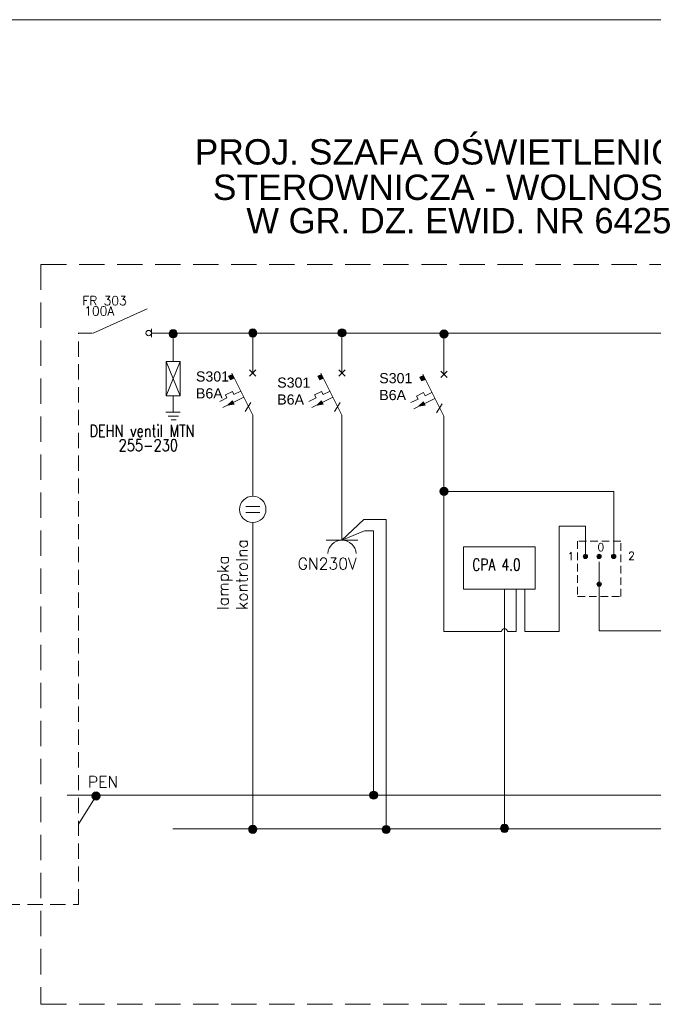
# Model space of a CAD drawing. Header units: metres. Extents: x 7168 to 12828, y 1523 to 3619.
# Tile 59 of 133: x 10637 to 10762, y 2143 to 2337. Entities that reach past the tile are written whole.
import ezdxf

# ---------------------------------------------------------------- set-up
doc = ezdxf.new("R2010")
doc.units = ezdxf.units.M
for name, pattern in [('DASHED2', [0.375, 0.25, -0.125]), ('DASHEDX2', [1.5, 1, -0.5]), ('DGN Style 3', [2.649063, 1.892188, -0.756875])]:
    doc.linetypes.add(name, pattern=pattern)
for name, color, linetype, lineweight in [('219-Linia granicy', 7, 'Continuous', 0), ('SCHEMATY1', 7, 'Continuous', 20), ('w0', 7, 'Continuous', 20), ('WYM', 1, 'Continuous', 20)]:
    doc.layers.add(name, color=color, linetype=linetype, lineweight=lineweight)
doc.layers.add('82b-ramka niewidoczna', color=54, linetype='DGN Style 3', lineweight=30, plot=False)
for name, color, linetype in [('PRE_opis', 1, 'Continuous'), ('PRE_schematy', 7, 'Continuous'), ('schemat', 7, 'Continuous')]:
    doc.layers.add(name, color=color, linetype=linetype)
doc.styles.add('BMT_METERS_090126_AS_01_RZUT PARTERU$0$OZONE_DIM', font='simplex.shx', dxfattribs={"width": 0.75})
doc.styles.add('PPE', font='romans.shx', dxfattribs={"height": 0.9})
doc.styles.get("Standard").update_dxf_attribs({"font": 'arial.ttf'})
doc.styles.add('styl mein', font='simplex.shx', dxfattribs={"width": 0.8, "height": 18})

msp = doc.modelspace()

# ---------------------------------------------------------------- linework, layer by layer
at = {"color": 7, "linetype": 'Continuous', "lineweight": 15, "ltscale": 50}
for p, q in [((10667.499, 2275.708, 26518.011), (10667.496, 2270.058, 26518.011)), ((10668.881, 2270.057, 26518.011), (10666.099, 2263.323, 26518.011)), ((10666.103, 2270.059, 26518.011), (10668.877, 2263.322, 26518.011)), ((10667.488, 2263.323, 26518.011), (10667.486, 2260.082, 26518.011)), ((10668.859, 2260.081, 26518.011), (10666.07, 2260.083, 26518.011)), ((10667.486, 2260.082, 26518.011), (10668.859, 2260.081, 26518.011)), ((10666.528, 2259.299, 26518.011), (10668.54, 2259.297, 26518.011)), ((10667.132, 2258.568, 26518.011), (10668.092, 2258.568, 26518.011))]:
    msp.add_line(p, q, dxfattribs=at)
at = {"color": 7, "lineweight": 15}
for p, q in [((10683.198, 2267.805, 26518.011), (10683.198, 2270.916, 26518.011)), ((10700.792, 2267.805, 26518.011), (10700.792, 2270.916, 26518.011)), ((10720.897, 2267.572, 26518.011), (10720.897, 2270.682, 26518.011)), ((10679.047, 2267.808, 26518.011), (10683.195, 2259.514, 26518.011)), ((10682.576, 2268.427, 26518.011), (10683.82, 2267.183, 26518.011)), ((10683.82, 2268.427, 26518.011), (10682.576, 2267.183, 26518.011)), ((10696.641, 2267.808, 26518.011), (10700.788, 2259.514, 26518.011)), ((10700.17, 2268.427, 26518.011), (10701.414, 2267.183, 26518.011)), ((10701.414, 2268.427, 26518.011), (10700.17, 2267.183, 26518.011)), ((10720.275, 2268.194, 26518.011), (10721.519, 2266.95, 26518.011)), ((10721.519, 2268.194, 26518.011), (10720.275, 2266.95, 26518.011)), ((10679.179, 2267.539, 26518.011), (10678.444, 2267.208, 26518.011)), ((10678.444, 2267.208, 26518.011), (10678.801, 2266.476, 26518.011)), ((10678.801, 2266.476, 26518.011), (10679.54, 2266.797, 26518.011)), ((10696.772, 2267.539, 26518.011), (10696.038, 2267.208, 26518.011)), ((10696.038, 2267.208, 26518.011), (10696.394, 2266.476, 26518.011)), ((10696.394, 2266.476, 26518.011), (10697.134, 2266.797, 26518.011)), ((10716.878, 2267.305, 26518.011), (10716.144, 2266.974, 26518.011)), ((10716.144, 2266.974, 26518.011), (10716.5, 2266.243, 26518.011)), ((10716.5, 2266.243, 26518.011), (10717.239, 2266.563, 26518.011)), ((10716.747, 2267.575, 26518.011), (10720.894, 2259.28, 26518.011)), ((10679.174, 2264.175, 26518.011), (10677.808, 2263.509, 26518.011)), ((10679.469, 2263.571, 26518.011), (10679.174, 2264.175, 26518.011)), ((10680.834, 2264.235, 26518.011), (10679.469, 2263.571, 26518.011)), ((10696.768, 2264.175, 26518.011), (10695.401, 2263.509, 26518.011)), ((10697.062, 2263.571, 26518.011), (10696.768, 2264.175, 26518.011)), ((10698.428, 2264.235, 26518.011), (10697.062, 2263.571, 26518.011)), ((10716.874, 2263.942, 26518.011), (10715.507, 2263.276, 26518.011)), ((10717.168, 2263.337, 26518.011), (10716.874, 2263.942, 26518.011)), ((10718.533, 2264.002, 26518.011), (10717.168, 2263.337, 26518.011)), ((10678.102, 2262.905, 26518.011), (10676.689, 2262.217, 26518.011)), ((10681.42, 2263.032, 26518.011), (10677.275, 2261.013, 26518.011)), ((10678.102, 2262.905, 26518.011), (10677.808, 2263.509, 26518.011)), ((10679.189, 2262.349, 26518.011), (10678.274, 2261.5, 26518.011)), ((10679.507, 2261.696, 26518.011), (10679.189, 2262.349, 26518.011)), ((10695.696, 2262.905, 26518.011), (10694.283, 2262.217, 26518.011)), ((10699.014, 2263.032, 26518.011), (10694.869, 2261.013, 26518.011)), ((10695.696, 2262.905, 26518.011), (10695.401, 2263.509, 26518.011)), ((10696.782, 2262.349, 26518.011), (10695.868, 2261.5, 26518.011)), ((10697.1, 2261.696, 26518.011), (10696.782, 2262.349, 26518.011)), ((10715.801, 2262.671, 26518.011), (10714.388, 2261.983, 26518.011)), ((10719.119, 2262.798, 26518.011), (10714.974, 2260.78, 26518.011)), ((10715.801, 2262.671, 26518.011), (10715.507, 2263.276, 26518.011)), ((10716.888, 2262.115, 26518.011), (10715.973, 2261.266, 26518.011)), ((10717.206, 2261.463, 26518.011), (10716.888, 2262.115, 26518.011)), ((10678.274, 2261.5, 26518.011), (10679.507, 2261.696, 26518.011)), ((10695.868, 2261.5, 26518.011), (10697.1, 2261.696, 26518.011)), ((10715.973, 2261.266, 26518.011), (10717.206, 2261.463, 26518.011)), ((10683.195, 2259.514, 26518.011), (10683.195, 2253.293, 26518.011)), ((10700.788, 2259.514, 26518.011), (10700.788, 2253.293, 26518.011)), ((10720.894, 2259.28, 26518.011), (10720.894, 2253.06, 26518.011)), ((10720.894, 2244.473, 26518.011), (10720.894, 2253.06, 26518.011)), ((10681.853, 2241.524, 26518.011), (10684.563, 2241.524, 26518.011)), ((10681.853, 2241.524, 26518.011), (10684.563, 2241.524, 26518.011)), ((10681.853, 2240.34, 26518.011), (10684.563, 2240.34, 26518.011)), ((10681.853, 2240.34, 26518.011), (10684.563, 2240.34, 26518.011)), ((10751.503, 2226.209, 26518.011), (10751.503, 2230.593, 26518.011)), ((10751.503, 2226.209, 26518.011), (10751.503, 2230.593, 26518.011))]:
    msp.add_line(p, q, dxfattribs=at)
at = {"color": 7, "linetype": 'Continuous', "lineweight": 15}
for p, q in [((10682.817, 2261.994, 26518.011), (10681.728, 2260.23, 26518.011)), ((10700.41, 2261.994, 26518.011), (10699.321, 2260.23, 26518.011)), ((10720.516, 2261.761, 26518.011), (10719.427, 2259.996, 26518.011))]:
    msp.add_line(p, q, dxfattribs=at)
at = {"color": 7, "lineweight": 15, "ltscale": 20}
for p, q in [((10720.894, 2216.834, 26518.011), (10720.894, 2244.473, 26518.011)), ((10720.894, 2244.473, 26518.011), (10754.366, 2244.473, 26518.011)), ((10748.785, 2231.652, 26518.011), (10748.785, 2237.627, 26518.011)), ((10735.121, 2225.17, 26518.011), (10735.121, 2216.834, 26518.011)), ((10736.824, 2225.17, 26518.011), (10736.824, 2216.822, 26518.011)), ((10732.266, 2216.834, 26518.011), (10720.894, 2216.834, 26518.011)), ((10735.121, 2216.834, 26518.011), (10733.417, 2216.834, 26518.011)), ((10736.824, 2216.822, 26518.011), (10743.649, 2216.822, 26518.011))]:
    msp.add_line(p, q, dxfattribs=at)
at = {"color": 7, "linetype": 'DASHEDX2', "lineweight": 15, "ltscale": 1.5}
for p, q in [((10755.752, 2234.675, 26518.011), (10747.254, 2234.675, 26518.011)), ((10747.254, 2234.675, 26518.011), (10747.254, 2223.773, 26518.011)), ((10755.752, 2234.675, 26518.011), (10747.254, 2234.675, 26518.011)), ((10747.254, 2234.675, 26518.011), (10747.254, 2223.773, 26518.011)), ((10755.752, 2223.773, 26518.011), (10755.752, 2234.675, 26518.011)), ((10755.752, 2223.773, 26518.011), (10755.752, 2234.675, 26518.011)), ((10747.254, 2223.773, 26518.011), (10755.752, 2223.773, 26518.011)), ((10747.254, 2223.773, 26518.011), (10755.752, 2223.773, 26518.011))]:
    msp.add_line(p, q, dxfattribs=at)
at = {"color": 7, "linetype": 'Continuous', "lineweight": 15, "ltscale": 50, "elevation": 26518.011}
msp.add_lwpolyline([(10666.103, 2270.059), (10668.881, 2270.057), (10668.877, 2263.322), (10666.099, 2263.323)], close=True, dxfattribs=at)
at = {"color": 7, "lineweight": 15}
msp.add_circle((10683.195, 2240.932, 26518.011), 2.608, dxfattribs=at)
msp.add_circle((10683.195, 2240.932, 26518.011), 2.608, dxfattribs=at)
for points in [[(10678.801, 2266.476, 26518.011), (10678.444, 2267.208, 26518.011), (10678.801, 2267.368, 26518.011)], [(10679.179, 2266.64, 26518.011), (10678.801, 2267.368, 26518.011), (10679.179, 2267.539, 26518.011)], [(10678.801, 2266.476, 26518.011), (10678.801, 2267.368, 26518.011), (10679.179, 2266.64, 26518.011)], [(10679.179, 2266.64, 26518.011), (10679.179, 2267.539, 26518.011), (10679.54, 2266.797, 26518.011)], [(10696.394, 2266.476, 26518.011), (10696.038, 2267.208, 26518.011), (10696.394, 2267.368, 26518.011)], [(10696.772, 2266.64, 26518.011), (10696.394, 2267.368, 26518.011), (10696.772, 2267.539, 26518.011)], [(10696.394, 2266.476, 26518.011), (10696.394, 2267.368, 26518.011), (10696.772, 2266.64, 26518.011)], [(10696.772, 2266.64, 26518.011), (10696.772, 2267.539, 26518.011), (10697.134, 2266.797, 26518.011)], [(10716.5, 2266.243, 26518.011), (10716.144, 2266.974, 26518.011), (10716.5, 2267.135, 26518.011)], [(10716.878, 2266.407, 26518.011), (10716.5, 2267.135, 26518.011), (10716.878, 2267.305, 26518.011)], [(10716.5, 2266.243, 26518.011), (10716.5, 2267.135, 26518.011), (10716.878, 2266.407, 26518.011)], [(10716.878, 2266.407, 26518.011), (10716.878, 2267.305, 26518.011), (10717.239, 2266.563, 26518.011)], [(10679.189, 2261.646, 26518.011), (10678.274, 2261.5, 26518.011), (10679.189, 2262.349, 26518.011)], [(10679.189, 2261.646, 26518.011), (10679.189, 2262.349, 26518.011), (10679.507, 2261.696, 26518.011)], [(10696.782, 2261.646, 26518.011), (10695.868, 2261.5, 26518.011), (10696.782, 2262.349, 26518.011)], [(10696.782, 2261.646, 26518.011), (10696.782, 2262.349, 26518.011), (10697.1, 2261.696, 26518.011)], [(10716.888, 2261.412, 26518.011), (10715.973, 2261.266, 26518.011), (10716.888, 2262.115, 26518.011)], [(10716.888, 2261.412, 26518.011), (10716.888, 2262.115, 26518.011), (10717.206, 2261.463, 26518.011)]]:
    msp.add_solid(points, dxfattribs=at)
at = {"layer": '219-Linia granicy', "color": 7, "linetype": 'DASHEDX2', "lineweight": 15, "ltscale": 3}
for p in [(10602.767, 2163.03, 26518.011), (10648.859, 2163.03, 26518.011)]:
    msp.add_line(p, (10648.859, 2163.03, 26518.011), dxfattribs=at)
at = {"layer": '219-Linia granicy', "color": 7, "linetype": 'DASHEDX2', "lineweight": 15, "ltscale": 3, "elevation": 26518.011}
msp.add_lwpolyline([(10648.859, 2163.03), (10648.859, 2275.719)], dxfattribs=at)
at = {"layer": '82b-ramka niewidoczna', "color": 6, "linetype": 'Continuous', "lineweight": 15}
msp.add_line((10452.821, 2337.487), (10872.821, 2337.487), dxfattribs=at)
at = {"layer": 'PRE_schematy', "color": 7, "linetype": 'DASHED2', "lineweight": 15, "ltscale": 20}
for p, q in [((10641.437, 2289.244, 26518.011), (10849.021, 2289.244, 26518.011)), ((10641.437, 2289.244, 26518.011), (10641.437, 2143.334, 26518.011)), ((10641.436, 2143.334, 26518.011), (10849.022, 2143.334, 26518.011))]:
    msp.add_line(p, q, dxfattribs=at)
at = {"layer": 'PRE_schematy', "color": 7, "lineweight": 15}
for p, q in [((10651.705, 2275.701, 26518.011), (10662.369, 2280.503, 26518.011)), ((10663.197, 2276.531, 26518.011), (10663.197, 2274.872, 26518.011)), ((10668.342, 2275.701, 26518.011), (10663.197, 2275.701, 26518.011)), ((10667.462, 2275.706, 26518.011), (10787.448, 2275.706, 26518.011)), ((10700.792, 2270.916, 26518.011), (10700.792, 2275.735, 26518.011)), ((10700.792, 2270.916, 26518.011), (10700.792, 2275.735, 26518.011)), ((10720.897, 2270.682, 26518.011), (10720.897, 2275.443, 26518.011)), ((10720.897, 2270.682, 26518.011), (10720.897, 2275.443, 26518.011)), ((10683.195, 2243.54, 26518.011), (10683.195, 2259.514, 26518.011)), ((10683.195, 2243.54, 26518.011), (10683.195, 2259.514, 26518.011)), ((10700.788, 2253.293, 26518.011), (10700.788, 2234.842, 26518.011)), ((10700.788, 2253.293, 26518.011), (10700.788, 2234.842, 26518.011)), ((10754.366, 2234.039, 26518.011), (10754.366, 2244.473, 26518.011)), ((10754.366, 2234.039, 26518.011), (10754.366, 2244.473, 26518.011)), ((10683.195, 2238.324, 26518.011), (10683.195, 2177.833, 26518.011)), ((10683.195, 2238.324, 26518.011), (10683.195, 2177.833, 26518.011)), ((10754.366, 2231.652, 26518.011), (10754.366, 2234.039, 26518.011)), ((10754.366, 2231.652, 26518.011), (10754.366, 2234.039, 26518.011)), ((10751.503, 2226.209, 26518.011), (10751.503, 2223.823, 26518.011)), ((10751.503, 2226.209, 26518.011), (10751.503, 2223.823, 26518.011)), ((10652.285, 2184.424, 28864.592), (10648.831, 2178.888, 28864.592)), ((10652.285, 2184.424, 28864.592), (10648.831, 2178.888, 28864.592))]:
    msp.add_line(p, q, dxfattribs=at)
for centre, radius in [((10662.668, 2275.701, 26518.011), 0.529), ((10667.499, 2275.558, 26518.011), 0.805), ((10667.499, 2275.558, 26518.011), 0.805), ((10683.198, 2275.706, 26518.011), 0.805), ((10683.198, 2275.706, 26518.011), 0.805), ((10700.792, 2275.735, 26518.011), 0.805), ((10700.792, 2275.735, 26518.011), 0.805), ((10720.897, 2275.501, 26518.011), 0.805), ((10720.897, 2275.501, 26518.011), 0.805), ((10720.894, 2244.473, 26518.011), 0.805), ((10720.894, 2244.473, 26518.011), 0.805), ((10652.285, 2184.424, 28864.592), 0.805), ((10652.285, 2184.424, 28864.592), 0.805), ((10707.03, 2184.577, 26518.011), 0.805), ((10707.03, 2184.577, 26518.011), 0.805), ((10683.195, 2177.833, 26518.011), 0.805), ((10683.195, 2177.833, 26518.011), 0.805), ((10709.5, 2177.809, 26518.011), 0.805), ((10709.5, 2177.809, 26518.011), 0.805), ((10732.841, 2178.042, 26518.011), 0.805), ((10732.841, 2178.042, 26518.011), 0.805)]:
    msp.add_circle(centre, radius, dxfattribs=at)
for points in [[(10666.93, 2274.989, 26518.011), (10666.694, 2275.558, 26518.011), (10666.93, 2276.127, 26518.011)], [(10666.93, 2274.989, 26518.011), (10666.694, 2275.558, 26518.011), (10666.93, 2276.127, 26518.011)], [(10667.499, 2274.753, 26518.011), (10666.93, 2276.127, 26518.011), (10667.499, 2276.363, 26518.011)], [(10667.499, 2274.753, 26518.011), (10666.93, 2276.127, 26518.011), (10667.499, 2276.363, 26518.011)], [(10666.93, 2274.989, 26518.011), (10666.93, 2276.127, 26518.011), (10667.499, 2274.753, 26518.011)], [(10666.93, 2274.989, 26518.011), (10666.93, 2276.127, 26518.011), (10667.499, 2274.753, 26518.011)], [(10667.499, 2274.753, 26518.011), (10667.499, 2276.363, 26518.011), (10668.069, 2274.989, 26518.011)], [(10668.069, 2274.989, 26518.011), (10667.499, 2276.363, 26518.011), (10668.069, 2276.127, 26518.011)], [(10667.499, 2274.753, 26518.011), (10667.499, 2276.363, 26518.011), (10668.069, 2274.989, 26518.011)], [(10668.069, 2274.989, 26518.011), (10667.499, 2276.363, 26518.011), (10668.069, 2276.127, 26518.011)], [(10668.069, 2274.989, 26518.011), (10668.069, 2276.127, 26518.011), (10668.305, 2275.558, 26518.011)], [(10668.069, 2274.989, 26518.011), (10668.069, 2276.127, 26518.011), (10668.305, 2275.558, 26518.011)], [(10682.629, 2275.136, 26518.011), (10682.393, 2275.706, 26518.011), (10682.629, 2276.275, 26518.011)], [(10682.629, 2275.136, 26518.011), (10682.393, 2275.706, 26518.011), (10682.629, 2276.275, 26518.011)], [(10683.198, 2274.9, 26518.011), (10682.629, 2276.275, 26518.011), (10683.198, 2276.511, 26518.011)], [(10683.198, 2274.9, 26518.011), (10682.629, 2276.275, 26518.011), (10683.198, 2276.511, 26518.011)], [(10682.629, 2275.136, 26518.011), (10682.629, 2276.275, 26518.011), (10683.198, 2274.9, 26518.011)], [(10682.629, 2275.136, 26518.011), (10682.629, 2276.275, 26518.011), (10683.198, 2274.9, 26518.011)], [(10683.198, 2274.9, 26518.011), (10683.198, 2276.511, 26518.011), (10683.768, 2275.136, 26518.011)], [(10683.768, 2275.136, 26518.011), (10683.198, 2276.511, 26518.011), (10683.768, 2276.275, 26518.011)], [(10683.198, 2274.9, 26518.011), (10683.198, 2276.511, 26518.011), (10683.768, 2275.136, 26518.011)], [(10683.768, 2275.136, 26518.011), (10683.198, 2276.511, 26518.011), (10683.768, 2276.275, 26518.011)], [(10683.768, 2275.136, 26518.011), (10683.768, 2276.275, 26518.011), (10684.003, 2275.706, 26518.011)], [(10683.768, 2275.136, 26518.011), (10683.768, 2276.275, 26518.011), (10684.003, 2275.706, 26518.011)], [(10700.222, 2275.166, 26518.011), (10699.986, 2275.735, 26518.011), (10700.222, 2276.304, 26518.011)], [(10700.222, 2275.166, 26518.011), (10699.986, 2275.735, 26518.011), (10700.222, 2276.304, 26518.011)], [(10700.792, 2274.93, 26518.011), (10700.222, 2276.304, 26518.011), (10700.792, 2276.54, 26518.011)], [(10700.792, 2274.93, 26518.011), (10700.222, 2276.304, 26518.011), (10700.792, 2276.54, 26518.011)], [(10700.222, 2275.166, 26518.011), (10700.222, 2276.304, 26518.011), (10700.792, 2274.93, 26518.011)], [(10700.222, 2275.166, 26518.011), (10700.222, 2276.304, 26518.011), (10700.792, 2274.93, 26518.011)], [(10700.792, 2274.93, 26518.011), (10700.792, 2276.54, 26518.011), (10701.361, 2275.166, 26518.011)], [(10701.361, 2275.166, 26518.011), (10700.792, 2276.54, 26518.011), (10701.361, 2276.304, 26518.011)], [(10700.792, 2274.93, 26518.011), (10700.792, 2276.54, 26518.011), (10701.361, 2275.166, 26518.011)], [(10701.361, 2275.166, 26518.011), (10700.792, 2276.54, 26518.011), (10701.361, 2276.304, 26518.011)], [(10701.361, 2275.166, 26518.011), (10701.361, 2276.304, 26518.011), (10701.597, 2275.735, 26518.011)], [(10701.361, 2275.166, 26518.011), (10701.361, 2276.304, 26518.011), (10701.597, 2275.735, 26518.011)], [(10720.328, 2274.932, 26518.011), (10720.092, 2275.501, 26518.011), (10720.328, 2276.071, 26518.011)], [(10720.328, 2274.932, 26518.011), (10720.092, 2275.501, 26518.011), (10720.328, 2276.071, 26518.011)], [(10720.897, 2274.696, 26518.011), (10720.328, 2276.071, 26518.011), (10720.897, 2276.307, 26518.011)], [(10720.897, 2274.696, 26518.011), (10720.328, 2276.071, 26518.011), (10720.897, 2276.307, 26518.011)], [(10720.328, 2274.932, 26518.011), (10720.328, 2276.071, 26518.011), (10720.897, 2274.696, 26518.011)], [(10720.328, 2274.932, 26518.011), (10720.328, 2276.071, 26518.011), (10720.897, 2274.696, 26518.011)], [(10720.897, 2274.696, 26518.011), (10720.897, 2276.307, 26518.011), (10721.467, 2274.932, 26518.011)], [(10721.467, 2274.932, 26518.011), (10720.897, 2276.307, 26518.011), (10721.467, 2276.071, 26518.011)], [(10720.897, 2274.696, 26518.011), (10720.897, 2276.307, 26518.011), (10721.467, 2274.932, 26518.011)], [(10721.467, 2274.932, 26518.011), (10720.897, 2276.307, 26518.011), (10721.467, 2276.071, 26518.011)], [(10721.467, 2274.932, 26518.011), (10721.467, 2276.071, 26518.011), (10721.702, 2275.501, 26518.011)], [(10721.467, 2274.932, 26518.011), (10721.467, 2276.071, 26518.011), (10721.702, 2275.501, 26518.011)], [(10720.324, 2243.904, 26518.011), (10720.089, 2244.473, 26518.011), (10720.324, 2245.043, 26518.011)], [(10720.324, 2243.904, 26518.011), (10720.089, 2244.473, 26518.011), (10720.324, 2245.043, 26518.011)], [(10720.894, 2243.668, 26518.011), (10720.324, 2245.043, 26518.011), (10720.894, 2245.279, 26518.011)], [(10720.894, 2243.668, 26518.011), (10720.324, 2245.043, 26518.011), (10720.894, 2245.279, 26518.011)], [(10720.324, 2243.904, 26518.011), (10720.324, 2245.043, 26518.011), (10720.894, 2243.668, 26518.011)], [(10720.324, 2243.904, 26518.011), (10720.324, 2245.043, 26518.011), (10720.894, 2243.668, 26518.011)], [(10720.894, 2243.668, 26518.011), (10720.894, 2245.279, 26518.011), (10721.463, 2243.904, 26518.011)], [(10721.463, 2243.904, 26518.011), (10720.894, 2245.279, 26518.011), (10721.463, 2245.043, 26518.011)], [(10720.894, 2243.668, 26518.011), (10720.894, 2245.279, 26518.011), (10721.463, 2243.904, 26518.011)], [(10721.463, 2243.904, 26518.011), (10720.894, 2245.279, 26518.011), (10721.463, 2245.043, 26518.011)], [(10721.463, 2243.904, 26518.011), (10721.463, 2245.043, 26518.011), (10721.699, 2244.473, 26518.011)], [(10721.463, 2243.904, 26518.011), (10721.463, 2245.043, 26518.011), (10721.699, 2244.473, 26518.011)], [(10651.681, 2183.854, 28668.499), (10651.446, 2184.424, 28668.499), (10651.681, 2184.993, 28668.499)], [(10651.681, 2183.854, 28668.499), (10651.446, 2184.424, 28668.499), (10651.681, 2184.993, 28668.499)], [(10652.285, 2183.618, 28864.592), (10651.715, 2184.993, 28864.592), (10652.285, 2185.229, 28864.592)], [(10652.285, 2183.618, 28864.592), (10651.715, 2184.993, 28864.592), (10652.285, 2185.229, 28864.592)], [(10651.715, 2183.854, 28864.592), (10651.715, 2184.993, 28864.592), (10652.285, 2183.618, 28864.592)], [(10651.715, 2183.854, 28864.592), (10651.715, 2184.993, 28864.592), (10652.285, 2183.618, 28864.592)], [(10652.285, 2183.618, 28864.592), (10652.285, 2185.229, 28864.592), (10652.854, 2183.854, 28864.592)], [(10652.854, 2183.854, 28864.592), (10652.285, 2185.229, 28864.592), (10652.854, 2184.993, 28864.592)], [(10652.285, 2183.618, 28864.592), (10652.285, 2185.229, 28864.592), (10652.854, 2183.854, 28864.592)], [(10652.854, 2183.854, 28864.592), (10652.285, 2185.229, 28864.592), (10652.854, 2184.993, 28864.592)], [(10652.854, 2183.854, 28864.592), (10652.854, 2184.993, 28864.592), (10653.09, 2184.424, 28864.592)], [(10652.854, 2183.854, 28864.592), (10652.854, 2184.993, 28864.592), (10653.09, 2184.424, 28864.592)], [(10706.461, 2184.008, 26518.011), (10706.225, 2184.577, 26518.011), (10706.461, 2185.146, 26518.011)], [(10706.461, 2184.008, 26518.011), (10706.225, 2184.577, 26518.011), (10706.461, 2185.146, 26518.011)], [(10707.03, 2183.772, 26518.011), (10706.461, 2185.146, 26518.011), (10707.03, 2185.382, 26518.011)], [(10707.03, 2183.772, 26518.011), (10706.461, 2185.146, 26518.011), (10707.03, 2185.382, 26518.011)], [(10706.461, 2184.008, 26518.011), (10706.461, 2185.146, 26518.011), (10707.03, 2183.772, 26518.011)], [(10706.461, 2184.008, 26518.011), (10706.461, 2185.146, 26518.011), (10707.03, 2183.772, 26518.011)], [(10707.03, 2183.772, 26518.011), (10707.03, 2185.382, 26518.011), (10707.6, 2184.008, 26518.011)], [(10707.6, 2184.008, 26518.011), (10707.03, 2185.382, 26518.011), (10707.6, 2185.146, 26518.011)], [(10707.03, 2183.772, 26518.011), (10707.03, 2185.382, 26518.011), (10707.6, 2184.008, 26518.011)], [(10707.6, 2184.008, 26518.011), (10707.03, 2185.382, 26518.011), (10707.6, 2185.146, 26518.011)], [(10707.6, 2184.008, 26518.011), (10707.6, 2185.146, 26518.011), (10707.835, 2184.577, 26518.011)], [(10707.6, 2184.008, 26518.011), (10707.6, 2185.146, 26518.011), (10707.835, 2184.577, 26518.011)], [(10682.625, 2177.264, 26518.011), (10682.389, 2177.833, 26518.011), (10682.625, 2178.402, 26518.011)], [(10682.625, 2177.264, 26518.011), (10682.389, 2177.833, 26518.011), (10682.625, 2178.402, 26518.011)], [(10683.195, 2177.028, 26518.011), (10682.625, 2178.402, 26518.011), (10683.195, 2178.638, 26518.011)], [(10683.195, 2177.028, 26518.011), (10682.625, 2178.402, 26518.011), (10683.195, 2178.638, 26518.011)], [(10682.625, 2177.264, 26518.011), (10682.625, 2178.402, 26518.011), (10683.195, 2177.028, 26518.011)], [(10682.625, 2177.264, 26518.011), (10682.625, 2178.402, 26518.011), (10683.195, 2177.028, 26518.011)], [(10683.195, 2177.028, 26518.011), (10683.195, 2178.638, 26518.011), (10683.764, 2177.264, 26518.011)], [(10683.764, 2177.264, 26518.011), (10683.195, 2178.638, 26518.011), (10683.764, 2178.402, 26518.011)], [(10683.195, 2177.028, 26518.011), (10683.195, 2178.638, 26518.011), (10683.764, 2177.264, 26518.011)], [(10683.764, 2177.264, 26518.011), (10683.195, 2178.638, 26518.011), (10683.764, 2178.402, 26518.011)], [(10683.764, 2177.264, 26518.011), (10683.764, 2178.402, 26518.011), (10684, 2177.833, 26518.011)], [(10683.764, 2177.264, 26518.011), (10683.764, 2178.402, 26518.011), (10684, 2177.833, 26518.011)], [(10709.5, 2177.003, 26518.011), (10708.931, 2178.378, 26518.011), (10709.5, 2178.614, 26518.011)], [(10709.5, 2177.003, 26518.011), (10708.931, 2178.378, 26518.011), (10709.5, 2178.614, 26518.011)], [(10709.5, 2177.003, 26518.011), (10709.5, 2178.614, 26518.011), (10710.069, 2177.239, 26518.011)], [(10710.069, 2177.239, 26518.011), (10709.5, 2178.614, 26518.011), (10710.069, 2178.378, 26518.011)], [(10709.5, 2177.003, 26518.011), (10709.5, 2178.614, 26518.011), (10710.069, 2177.239, 26518.011)], [(10710.069, 2177.239, 26518.011), (10709.5, 2178.614, 26518.011), (10710.069, 2178.378, 26518.011)], [(10732.272, 2177.473, 26518.011), (10732.036, 2178.042, 26518.011), (10732.272, 2178.612, 26518.011)], [(10732.272, 2177.473, 26518.011), (10732.036, 2178.042, 26518.011), (10732.272, 2178.612, 26518.011)], [(10732.841, 2177.237, 26518.011), (10732.272, 2178.612, 26518.011), (10732.841, 2178.848, 26518.011)], [(10732.841, 2177.237, 26518.011), (10732.272, 2178.612, 26518.011), (10732.841, 2178.848, 26518.011)], [(10732.272, 2177.473, 26518.011), (10732.272, 2178.612, 26518.011), (10732.841, 2177.237, 26518.011)], [(10732.272, 2177.473, 26518.011), (10732.272, 2178.612, 26518.011), (10732.841, 2177.237, 26518.011)], [(10732.841, 2177.237, 26518.011), (10732.841, 2178.848, 26518.011), (10733.411, 2177.473, 26518.011)], [(10733.411, 2177.473, 26518.011), (10732.841, 2178.848, 26518.011), (10733.411, 2178.612, 26518.011)], [(10732.841, 2177.237, 26518.011), (10732.841, 2178.848, 26518.011), (10733.411, 2177.473, 26518.011)], [(10733.411, 2177.473, 26518.011), (10732.841, 2178.848, 26518.011), (10733.411, 2178.612, 26518.011)], [(10733.411, 2177.473, 26518.011), (10733.411, 2178.612, 26518.011), (10733.646, 2178.042, 26518.011)], [(10733.411, 2177.473, 26518.011), (10733.411, 2178.612, 26518.011), (10733.646, 2178.042, 26518.011)], [(10708.931, 2177.239, 26518.011), (10708.695, 2177.809, 26518.011), (10708.931, 2178.378, 26518.011)], [(10708.931, 2177.239, 26518.011), (10708.695, 2177.809, 26518.011), (10708.931, 2178.378, 26518.011)], [(10708.931, 2177.239, 26518.011), (10708.931, 2178.378, 26518.011), (10709.5, 2177.003, 26518.011)], [(10708.931, 2177.239, 26518.011), (10708.931, 2178.378, 26518.011), (10709.5, 2177.003, 26518.011)], [(10710.069, 2177.239, 26518.011), (10710.069, 2178.378, 26518.011), (10710.305, 2177.809, 26518.011)], [(10710.069, 2177.239, 26518.011), (10710.069, 2178.378, 26518.011), (10710.305, 2177.809, 26518.011)]]:
    msp.add_solid(points, dxfattribs=at)
at = {"layer": 'schemat', "color": 7, "lineweight": 15}
msp.add_line((10703.895, 2234.842, 26518.011), (10697.682, 2234.842, 26518.011), dxfattribs=at)
msp.add_line((10703.895, 2234.842, 26518.011), (10697.682, 2234.842, 26518.011), dxfattribs=at)
for centre in [(10748.785, 2231.652, 26518.011), (10748.785, 2231.652, 26518.011), (10751.484, 2231.652, 26518.011), (10751.484, 2231.652, 26518.011), (10754.366, 2231.652, 26518.011), (10754.366, 2231.652, 26518.011), (10751.503, 2226.209, 26518.011), (10751.503, 2226.209, 26518.011)]:
    msp.add_circle(centre, 0.431, dxfattribs=at)
msp.add_arc((10700.788, 2232.029, 26518.011), 2.813, 3.99956, 176.00044, dxfattribs=at)
msp.add_arc((10700.788, 2232.029, 26518.011), 2.813, 3.99956, 176.00044, dxfattribs=at)
for points in [[(10748.785, 2231.221, 26518.011), (10748.354, 2231.652, 26518.011), (10748.785, 2232.083, 26518.011)], [(10748.785, 2231.221, 26518.011), (10748.354, 2231.652, 26518.011), (10748.785, 2232.083, 26518.011)], [(10748.785, 2231.221, 26518.011), (10748.785, 2232.083, 26518.011), (10749.216, 2231.652, 26518.011)], [(10748.785, 2231.221, 26518.011), (10748.785, 2232.083, 26518.011), (10749.216, 2231.652, 26518.011)], [(10751.484, 2231.221, 26518.011), (10751.053, 2231.652, 26518.011), (10751.484, 2232.083, 26518.011)], [(10751.484, 2231.221, 26518.011), (10751.053, 2231.652, 26518.011), (10751.484, 2232.083, 26518.011)], [(10751.484, 2231.221, 26518.011), (10751.484, 2232.083, 26518.011), (10751.916, 2231.652, 26518.011)], [(10751.484, 2231.221, 26518.011), (10751.484, 2232.083, 26518.011), (10751.916, 2231.652, 26518.011)], [(10754.366, 2231.221, 26518.011), (10753.935, 2231.652, 26518.011), (10754.366, 2232.083, 26518.011)], [(10754.366, 2231.221, 26518.011), (10753.935, 2231.652, 26518.011), (10754.366, 2232.083, 26518.011)], [(10754.366, 2231.221, 26518.011), (10754.366, 2232.083, 26518.011), (10754.797, 2231.652, 26518.011)], [(10754.366, 2231.221, 26518.011), (10754.366, 2232.083, 26518.011), (10754.797, 2231.652, 26518.011)], [(10751.503, 2225.778, 26518.011), (10751.072, 2226.209, 26518.011), (10751.503, 2226.64, 26518.011)], [(10751.503, 2225.778, 26518.011), (10751.072, 2226.209, 26518.011), (10751.503, 2226.64, 26518.011)], [(10751.503, 2225.778, 26518.011), (10751.503, 2226.64, 26518.011), (10751.934, 2226.209, 26518.011)], [(10751.503, 2225.778, 26518.011), (10751.503, 2226.64, 26518.011), (10751.934, 2226.209, 26518.011)]]:
    msp.add_solid(points, dxfattribs=at)
at = {"layer": 'w0', "color": 7, "lineweight": 15}
for p, q in [((10651.617, 2275.706, 26518.011), (10648.85, 2275.705, 27092.377)), ((10646.593, 2184.557, 28685.98), (10846.789, 2184.557, 26518.011)), ((10667.42, 2177.928, 26518.011), (10842.703, 2177.928, 26518.011))]:
    msp.add_line(p, q, dxfattribs=at)
at = {"layer": 'w0', "color": 7, "lineweight": 15, "ltscale": 20}
for p, q in [((10667.499, 2270.768, 26518.011), (10667.499, 2275.558, 26518.011)), ((10683.198, 2270.916, 26518.011), (10683.198, 2275.706, 26518.011)), ((10700.788, 2234.842, 26518.011), (10705.129, 2238.905, 26518.011)), ((10705.129, 2238.905, 26518.011), (10709.5, 2238.905, 26518.011)), ((10709.5, 2238.905, 26518.011), (10709.5, 2177.809, 26518.011)), ((10700.788, 2234.842, 26518.011), (10705.235, 2236.71, 26518.011)), ((10705.235, 2236.71, 26518.011), (10707.03, 2236.71, 26518.011)), ((10707.03, 2236.71, 26518.011), (10707.03, 2184.577, 26518.011)), ((10743.649, 2237.627, 26518.011), (10743.649, 2216.822, 26518.011)), ((10743.649, 2237.627, 26518.011), (10748.785, 2237.627, 26518.011)), ((10724.781, 2233.551, 26518.011), (10738.884, 2233.551, 26518.011)), ((10724.781, 2225.17, 26518.011), (10724.781, 2233.551, 26518.011)), ((10738.884, 2233.551, 26518.011), (10738.884, 2225.17, 26518.011)), ((10738.884, 2225.17, 26518.011), (10724.781, 2225.17, 26518.011)), ((10732.841, 2225.17, 26518.011), (10732.841, 2178.042, 26518.011)), ((10751.503, 2226.209, 26518.011), (10751.503, 2216.989, 26518.011)), ((10751.503, 2223.773, 26518.011), (10751.503, 2224.337, 26518.011)), ((10751.503, 2216.989, 26518.011), (10766.231, 2216.989, 26518.011))]:
    msp.add_line(p, q, dxfattribs=at)
at = {"layer": 'w0', "color": 7, "lineweight": 15}
msp.add_arc((10732.841, 2216.834, 26518.011), 0.576, 0, 180, dxfattribs=at)

# ---------------------------------------------------------------- texts
at = {"color": 7, "linetype": 'Continuous', "lineweight": 15}
for s, p in [('S301', (10671.994, 2266.14, 26518.011)), ('S301', (10708.139, 2265.803, 26518.011)), ('S301', (10708.139, 2265.803, 24963.892)), ('S301', (10688.02, 2264.927, 26518.011)), ('B6A', (10671.994, 2262.807, 26518.011)), ('B6A', (10708.139, 2262.47, 26518.011)), ('B6A', (10688.02, 2261.594, 26518.011))]:
    msp.add_text(s, height=2, dxfattribs=at).set_placement(p)
at = {"layer": 'PRE_opis', "color": 7, "linetype": 'Continuous', "lineweight": 30}
for s, p in [('PROJ. SZAFA OŚWIETLENIOWA SO', (10671.741, 2308.927, 26518.011)), ('STEROWNICZA - WOLNOSTOJĄCA', (10675.322, 2301.947, 27656.76)), ('W GR. DZ. EWID. NR 6425', (10681.926, 2295.37, 27656.76))]:
    msp.add_text(s, height=5, dxfattribs=at).set_placement(p)
at = {"layer": 'PRE_opis', "color": 7, "lineweight": 15, "style": 'PPE'}
for s, height, p in [('FR 303', 1.7838, (10649.574, 2281.18, 26518.011)), ('100A', 1.7838, (10649.944, 2279.164, 26596.689)), ('0', 1.572, (10751.163, 2232.69, 26518.011)), ('0', 1.572, (10751.163, 2232.69, 26518.011)), ('1', 1.572, (10745.273, 2230.9, 26518.011)), ('1', 1.572, (10745.273, 2230.9, 26518.011)), ('2', 1.572, (10757.228, 2230.971, 26518.011))]:
    msp.add_text(s, height=height, dxfattribs=at).set_placement(p)
at = {"layer": 'PRE_opis', "color": 7, "linetype": 'Continuous', "lineweight": 15, "style": 'PPE'}
for s, p in [('kontrolna', (10682.175, 2221.073, 26518.011)), ('lampka', (10678.431, 2221.073, 26518.011))]:
    msp.add_text(s, height=2.2464, rotation=90, dxfattribs=at).set_placement(p)
for s, p in [('GN230V', (10692.055, 2229.094, 26518.011)), ('PEN', (10650.685, 2186.053, 27404.282)), ('PEN', (10650.685, 2186.053, 27404.282)), ('PEN', (10650.685, 2186.053, 27404.282))]:
    msp.add_text(s, height=2.2464, dxfattribs=at).set_placement(p)
at = {"layer": 'SCHEMATY1', "color": 7, "linetype": 'Continuous', "lineweight": 15, "width": 34.67435, "attachment_point": 1, "style": 'styl mein'}
for s, insert, char_height in [('DEHN ventil MTN', (10650.994, 2257.588, 26518.011), 2.33398), ('255-230', (10656.761, 2254.739, 26518.011), 2.334)]:
    msp.add_mtext(s, dxfattribs=dict(at, insert=insert, char_height=char_height))
at = {"layer": 'WYM', "color": 7, "linetype": 'Continuous', "lineweight": 15, "ltscale": 20, "style": 'BMT_METERS_090126_AS_01_RZUT PARTERU$0$OZONE_DIM', "width": 0.75}
msp.add_text('CPA 4.0', height=2.3522, dxfattribs=at).set_placement((10726.486, 2228.849, 26518.011))

doc.saveas('drawing.dxf')
